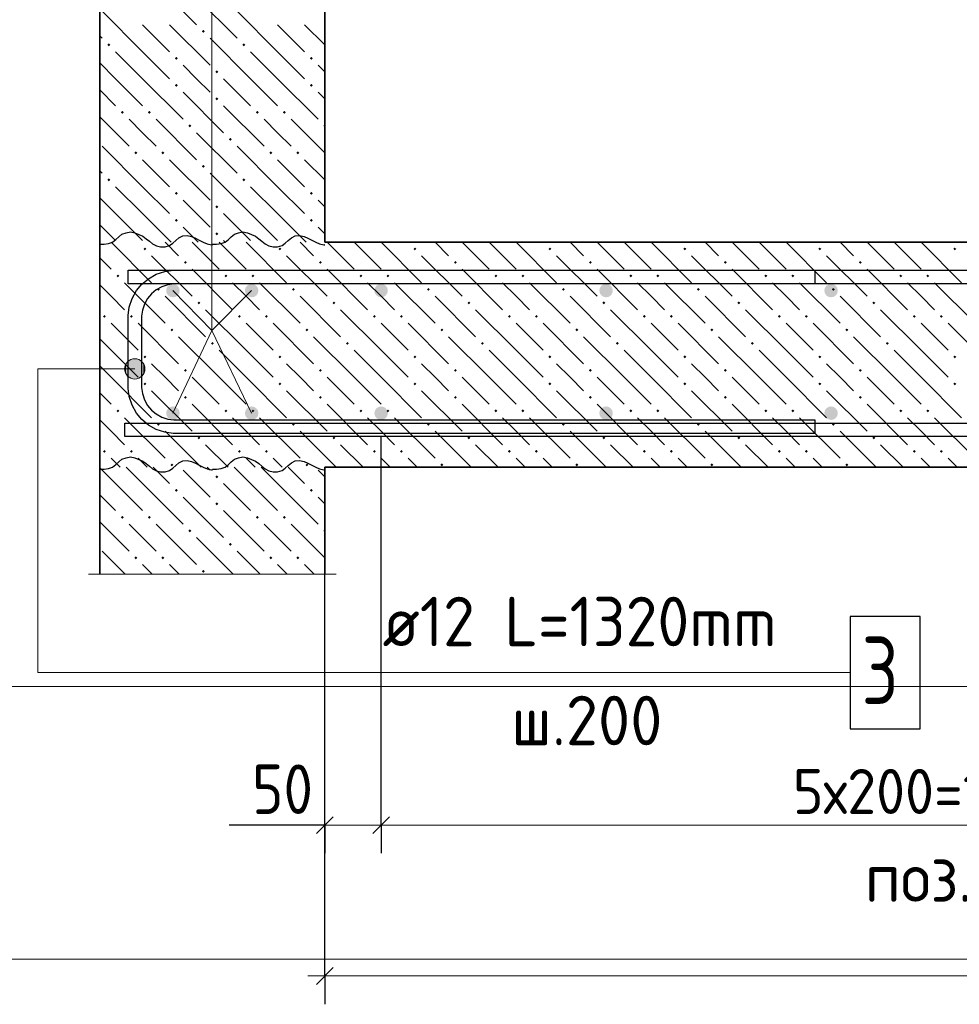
# Model space of a CAD drawing. Header units: millimetres. Extents: x 0 to 21000, y -5 to 14850.
# Tile 3 of 24: x 1932 to 4020, y 7050 to 9238. Entities that reach past the tile are written whole.
import ezdxf

# ---------------------------------------------------------------- set-up
doc = ezdxf.new("R2010")
doc.units = ezdxf.units.MM
for name, color, linetype, lineweight in [('Standard', 7, 'Continuous', 25), ('Армирование стержнями_ общее', 7, 'Continuous', 25), ('Обрамление П-обр. равн.', 7, 'Continuous', 25), ('Позиционная метка линия выноска', 7, 'Continuous', 13), ('Примечания', 7, 'Continuous', 13), ('Размерная линия_ общее', 7, 'Continuous', 13), ('Фоновоя арматура Х1', 7, 'Continuous', 25)]:
    doc.layers.add(name, color=color, linetype=linetype, lineweight=lineweight)
doc.layers.add('ЖБ Лестница', color=7, linetype='Continuous', lineweight=25, true_color=0xe0e0ff)
doc.layers.add('ЖБ Стена верхний уровень', color=7, linetype='Continuous', lineweight=25, true_color=0x006e00)
doc.layers.add('Размерная выноска', color=7, linetype='Continuous')
doc.styles.add('ISOCPEUR', font='txt')

msp = doc.modelspace()

# ---------------------------------------------------------------- hatches: boundary and pattern name
at = {"linetype": 'Continuous', "lineweight": 25, "transparency": 33554687}
for points in [[(2287.4, 8636), (2286.3, 8641.7), (2283.1, 8646.6), (2278.2, 8649.8), (2272.4, 8651), (2266.7, 8649.8), (2261.8, 8646.6), (2258.6, 8641.7), (2257.4, 8636), (2258.6, 8630.2), (2261.8, 8625.3), (2266.7, 8622.1), (2272.4, 8621), (2278.2, 8622.1), (2283.1, 8625.3), (2286.3, 8630.2)], [(2462.4, 8636), (2461.3, 8641.7), (2458, 8646.6), (2453.2, 8649.8), (2447.4, 8651), (2441.7, 8649.8), (2436.8, 8646.6), (2433.6, 8641.7), (2432.4, 8636), (2433.6, 8630.2), (2436.8, 8625.3), (2441.7, 8622.1), (2447.4, 8621), (2453.2, 8622.1), (2458, 8625.3), (2461.3, 8630.2)], [(2287.4, 8363.5), (2286.3, 8369.2), (2283.1, 8374.1), (2278.2, 8377.3), (2272.4, 8378.5), (2266.7, 8377.3), (2261.8, 8374.1), (2258.6, 8369.2), (2257.4, 8363.5), (2258.6, 8357.7), (2261.8, 8352.8), (2266.7, 8349.6), (2272.4, 8348.5), (2278.2, 8349.6), (2283.1, 8352.8), (2286.3, 8357.7)], [(2462.4, 8363.5), (2461.3, 8369.2), (2458, 8374.1), (2453.2, 8377.3), (2447.4, 8378.5), (2441.7, 8377.3), (2436.8, 8374.1), (2433.6, 8369.2), (2432.4, 8363.5), (2433.6, 8357.7), (2436.8, 8352.8), (2441.7, 8349.6), (2447.4, 8348.5), (2453.2, 8349.6), (2458, 8352.8), (2461.3, 8357.7)]]:
    msp.add_hatch(color=7, dxfattribs=at).paths.add_polyline_path(points)
at = {"layer": 'ЖБ Лестница', "linetype": 'Continuous', "lineweight": 18, "transparency": 33554687}
for points in [[(2206.9, 8728.5), (2210.1, 8731.7), (2213.4, 8728.5), (2210.1, 8725.2)], [(2506.9, 8728.5), (2510.1, 8731.7), (2513.4, 8728.5), (2510.1, 8725.2)], [(2806.9, 8728.5), (2810.1, 8731.7), (2813.4, 8728.5), (2810.1, 8725.2)], [(3106.9, 8728.5), (3110.1, 8731.7), (3113.4, 8728.5), (3110.1, 8725.2)], [(3406.9, 8728.5), (3410.1, 8731.7), (3413.4, 8728.5), (3410.1, 8725.2)], [(3706.9, 8728.5), (3710.1, 8731.7), (3713.4, 8728.5), (3710.1, 8725.2)], [(4006.9, 8728.5), (4010.1, 8731.7), (4013.4, 8728.5), (4010.1, 8725.2)], [(2296.9, 8698.5), (2300.1, 8701.7), (2303.4, 8698.5), (2300.1, 8695.2)], [(2596.9, 8698.5), (2600.1, 8701.7), (2603.4, 8698.5), (2600.1, 8695.2)], [(2896.9, 8698.5), (2900.1, 8701.7), (2903.4, 8698.5), (2900.1, 8695.2)], [(3196.9, 8698.5), (3200.1, 8701.7), (3203.4, 8698.5), (3200.1, 8695.2)], [(3496.9, 8698.5), (3500.1, 8701.7), (3503.4, 8698.5), (3500.1, 8695.2)], [(3796.9, 8698.5), (3800.1, 8701.7), (3803.4, 8698.5), (3800.1, 8695.2)], [(2146.9, 8668.5), (2150.1, 8671.7), (2153.4, 8668.5), (2150.1, 8665.2)], [(2386.9, 8668.5), (2390.1, 8671.7), (2393.4, 8668.5), (2390.1, 8665.2)], [(2446.9, 8668.5), (2450.1, 8671.7), (2453.4, 8668.5), (2450.1, 8665.2)], [(2686.9, 8668.5), (2690.1, 8671.7), (2693.4, 8668.5), (2690.1, 8665.2)], [(2746.9, 8668.5), (2750.1, 8671.7), (2753.4, 8668.5), (2750.1, 8665.2)], [(2986.9, 8668.5), (2990.1, 8671.7), (2993.4, 8668.5), (2990.1, 8665.2)], [(3046.9, 8668.5), (3050.1, 8671.7), (3053.4, 8668.5), (3050.1, 8665.2)], [(3286.9, 8668.5), (3290.1, 8671.7), (3293.4, 8668.5), (3290.1, 8665.2)], [(3346.9, 8668.5), (3350.1, 8671.7), (3353.4, 8668.5), (3350.1, 8665.2)], [(3586.9, 8668.5), (3590.1, 8671.7), (3593.4, 8668.5), (3590.1, 8665.2)], [(3646.9, 8668.5), (3650.1, 8671.7), (3653.4, 8668.5), (3650.1, 8665.2)], [(3886.9, 8668.5), (3890.1, 8671.7), (3893.4, 8668.5), (3890.1, 8665.2)], [(3946.9, 8668.5), (3950.1, 8671.7), (3953.4, 8668.5), (3950.1, 8665.2)], [(2236.9, 8638.5), (2240.1, 8641.7), (2243.4, 8638.5), (2240.1, 8635.2)], [(2536.9, 8638.5), (2540.1, 8641.7), (2543.4, 8638.5), (2540.1, 8635.2)], [(2836.9, 8638.5), (2840.1, 8641.7), (2843.4, 8638.5), (2840.1, 8635.2)], [(3136.9, 8638.5), (3140.1, 8641.7), (3143.4, 8638.5), (3140.1, 8635.2)], [(3436.9, 8638.5), (3440.1, 8641.7), (3443.4, 8638.5), (3440.1, 8635.2)], [(3736.9, 8638.5), (3740.1, 8641.7), (3743.4, 8638.5), (3740.1, 8635.2)], [(2326.9, 8608.5), (2330.1, 8611.7), (2333.4, 8608.5), (2330.1, 8605.2)], [(2626.9, 8608.5), (2630.1, 8611.7), (2633.4, 8608.5), (2630.1, 8605.2)], [(2926.9, 8608.5), (2930.1, 8611.7), (2933.4, 8608.5), (2930.1, 8605.2)], [(3226.9, 8608.5), (3230.1, 8611.7), (3233.4, 8608.5), (3230.1, 8605.2)], [(3526.9, 8608.5), (3530.1, 8611.7), (3533.4, 8608.5), (3530.1, 8605.2)], [(3826.9, 8608.5), (3830.1, 8611.7), (3833.4, 8608.5), (3830.1, 8605.2)], [(2116.9, 8578.5), (2120.1, 8581.7), (2123.4, 8578.5), (2120.1, 8575.2)], [(2176.9, 8578.5), (2180.1, 8581.7), (2183.4, 8578.5), (2180.1, 8575.2)], [(2416.9, 8578.5), (2420.1, 8581.7), (2423.4, 8578.5), (2420.1, 8575.2)], [(2476.9, 8578.5), (2480.1, 8581.7), (2483.4, 8578.5), (2480.1, 8575.2)], [(2716.9, 8578.5), (2720.1, 8581.7), (2723.4, 8578.5), (2720.1, 8575.2)], [(2776.9, 8578.5), (2780.1, 8581.7), (2783.4, 8578.5), (2780.1, 8575.2)], [(3016.9, 8578.5), (3020.1, 8581.7), (3023.4, 8578.5), (3020.1, 8575.2)], [(3076.9, 8578.5), (3080.1, 8581.7), (3083.4, 8578.5), (3080.1, 8575.2)], [(3316.9, 8578.5), (3320.1, 8581.7), (3323.4, 8578.5), (3320.1, 8575.2)], [(3376.9, 8578.5), (3380.1, 8581.7), (3383.4, 8578.5), (3380.1, 8575.2)], [(3616.9, 8578.5), (3620.1, 8581.7), (3623.4, 8578.5), (3620.1, 8575.2)], [(3676.9, 8578.5), (3680.1, 8581.7), (3683.4, 8578.5), (3680.1, 8575.2)], [(3916.9, 8578.5), (3920.1, 8581.7), (3923.4, 8578.5), (3920.1, 8575.2)], [(3976.9, 8578.5), (3980.1, 8581.7), (3983.4, 8578.5), (3980.1, 8575.2)], [(2266.9, 8548.5), (2270.1, 8551.7), (2273.4, 8548.5), (2270.1, 8545.2)], [(2566.9, 8548.5), (2570.1, 8551.7), (2573.4, 8548.5), (2570.1, 8545.2)], [(2866.9, 8548.5), (2870.1, 8551.7), (2873.4, 8548.5), (2870.1, 8545.2)], [(3166.9, 8548.5), (3170.1, 8551.7), (3173.4, 8548.5), (3170.1, 8545.2)], [(3466.9, 8548.5), (3470.1, 8551.7), (3473.4, 8548.5), (3470.1, 8545.2)], [(3766.9, 8548.5), (3770.1, 8551.7), (3773.4, 8548.5), (3770.1, 8545.2)], [(2356.9, 8518.5), (2360.1, 8521.7), (2363.4, 8518.5), (2360.1, 8515.2)], [(2656.9, 8518.5), (2660.1, 8521.7), (2663.4, 8518.5), (2660.1, 8515.2)], [(2956.9, 8518.5), (2960.1, 8521.7), (2963.4, 8518.5), (2960.1, 8515.2)], [(3256.9, 8518.5), (3260.1, 8521.7), (3263.4, 8518.5), (3260.1, 8515.2)], [(3556.9, 8518.5), (3560.1, 8521.7), (3563.4, 8518.5), (3560.1, 8515.2)], [(3856.9, 8518.5), (3860.1, 8521.7), (3863.4, 8518.5), (3860.1, 8515.2)], [(2206.9, 8488.5), (2210.1, 8491.7), (2213.4, 8488.5), (2210.1, 8485.2)], [(2506.9, 8488.5), (2510.1, 8491.7), (2513.4, 8488.5), (2510.1, 8485.2)], [(2806.9, 8488.5), (2810.1, 8491.7), (2813.4, 8488.5), (2810.1, 8485.2)], [(3106.9, 8488.5), (3110.1, 8491.7), (3113.4, 8488.5), (3110.1, 8485.2)], [(3406.9, 8488.5), (3410.1, 8491.7), (3413.4, 8488.5), (3410.1, 8485.2)], [(3706.9, 8488.5), (3710.1, 8491.7), (3713.4, 8488.5), (3710.1, 8485.2)], [(4006.9, 8488.5), (4010.1, 8491.7), (4013.4, 8488.5), (4010.1, 8485.2)], [(2296.9, 8458.5), (2300.1, 8461.7), (2303.4, 8458.5), (2300.1, 8455.2)], [(2596.9, 8458.5), (2600.1, 8461.7), (2603.4, 8458.5), (2600.1, 8455.2)], [(2896.9, 8458.5), (2900.1, 8461.7), (2903.4, 8458.5), (2900.1, 8455.2)], [(3196.9, 8458.5), (3200.1, 8461.7), (3203.4, 8458.5), (3200.1, 8455.2)], [(3496.9, 8458.5), (3500.1, 8461.7), (3503.4, 8458.5), (3500.1, 8455.2)], [(3796.9, 8458.5), (3800.1, 8461.7), (3803.4, 8458.5), (3800.1, 8455.2)], [(2206.9, 8428.5), (2210.1, 8431.7), (2213.4, 8428.5), (2210.1, 8425.2)], [(2506.9, 8428.5), (2510.1, 8431.7), (2513.4, 8428.5), (2510.1, 8425.2)], [(2806.9, 8428.5), (2810.1, 8431.7), (2813.4, 8428.5), (2810.1, 8425.2)], [(3106.9, 8428.5), (3110.1, 8431.7), (3113.4, 8428.5), (3110.1, 8425.2)], [(3406.9, 8428.5), (3410.1, 8431.7), (3413.4, 8428.5), (3410.1, 8425.2)], [(3706.9, 8428.5), (3710.1, 8431.7), (3713.4, 8428.5), (3710.1, 8425.2)], [(4006.9, 8428.5), (4010.1, 8431.7), (4013.4, 8428.5), (4010.1, 8425.2)], [(2296.9, 8398.5), (2300.1, 8401.7), (2303.4, 8398.5), (2300.1, 8395.2)], [(2596.9, 8398.5), (2600.1, 8401.7), (2603.4, 8398.5), (2600.1, 8395.2)], [(2896.9, 8398.5), (2900.1, 8401.7), (2903.4, 8398.5), (2900.1, 8395.2)], [(3196.9, 8398.5), (3200.1, 8401.7), (3203.4, 8398.5), (3200.1, 8395.2)], [(3496.9, 8398.5), (3500.1, 8401.7), (3503.4, 8398.5), (3500.1, 8395.2)], [(3796.9, 8398.5), (3800.1, 8401.7), (3803.4, 8398.5), (3800.1, 8395.2)], [(2146.9, 8368.5), (2150.1, 8371.7), (2153.4, 8368.5), (2150.1, 8365.2)], [(2386.9, 8368.5), (2390.1, 8371.7), (2393.4, 8368.5), (2390.1, 8365.2)], [(2446.9, 8368.5), (2450.1, 8371.7), (2453.4, 8368.5), (2450.1, 8365.2)], [(2686.9, 8368.5), (2690.1, 8371.7), (2693.4, 8368.5), (2690.1, 8365.2)], [(2746.9, 8368.5), (2750.1, 8371.7), (2753.4, 8368.5), (2750.1, 8365.2)], [(2986.9, 8368.5), (2990.1, 8371.7), (2993.4, 8368.5), (2990.1, 8365.2)], [(3046.9, 8368.5), (3050.1, 8371.7), (3053.4, 8368.5), (3050.1, 8365.2)], [(3286.9, 8368.5), (3290.1, 8371.7), (3293.4, 8368.5), (3290.1, 8365.2)], [(3346.9, 8368.5), (3350.1, 8371.7), (3353.4, 8368.5), (3350.1, 8365.2)], [(3586.9, 8368.5), (3590.1, 8371.7), (3593.4, 8368.5), (3590.1, 8365.2)], [(3646.9, 8368.5), (3650.1, 8371.7), (3653.4, 8368.5), (3650.1, 8365.2)], [(3886.9, 8368.5), (3890.1, 8371.7), (3893.4, 8368.5), (3890.1, 8365.2)], [(3946.9, 8368.5), (3950.1, 8371.7), (3953.4, 8368.5), (3950.1, 8365.2)], [(2236.9, 8338.5), (2240.1, 8341.7), (2243.4, 8338.5), (2240.1, 8335.2)], [(2536.9, 8338.5), (2540.1, 8341.7), (2543.4, 8338.5), (2540.1, 8335.2)], [(2836.9, 8338.5), (2840.1, 8341.7), (2843.4, 8338.5), (2840.1, 8335.2)], [(3136.9, 8338.5), (3140.1, 8341.7), (3143.4, 8338.5), (3140.1, 8335.2)], [(3436.9, 8338.5), (3440.1, 8341.7), (3443.4, 8338.5), (3440.1, 8335.2)], [(3736.9, 8338.5), (3740.1, 8341.7), (3743.4, 8338.5), (3740.1, 8335.2)], [(2326.9, 8308.5), (2330.1, 8311.7), (2333.4, 8308.5), (2330.1, 8305.2)], [(2626.9, 8308.5), (2630.1, 8311.7), (2633.4, 8308.5), (2630.1, 8305.2)], [(2926.9, 8308.5), (2930.1, 8311.7), (2933.4, 8308.5), (2930.1, 8305.2)], [(3226.9, 8308.5), (3230.1, 8311.7), (3233.4, 8308.5), (3230.1, 8305.2)], [(3526.9, 8308.5), (3530.1, 8311.7), (3533.4, 8308.5), (3530.1, 8305.2)], [(3826.9, 8308.5), (3830.1, 8311.7), (3833.4, 8308.5), (3830.1, 8305.2)], [(2116.9, 8278.5), (2120.1, 8281.7), (2123.4, 8278.5), (2120.1, 8275.2)], [(2176.9, 8278.5), (2180.1, 8281.7), (2183.4, 8278.5), (2180.1, 8275.2)], [(2416.9, 8278.5), (2420.1, 8281.7), (2423.4, 8278.5), (2420.1, 8275.2)], [(2476.9, 8278.5), (2480.1, 8281.7), (2483.4, 8278.5), (2480.1, 8275.2)], [(2716.9, 8278.5), (2720.1, 8281.7), (2723.4, 8278.5), (2720.1, 8275.2)], [(2776.9, 8278.5), (2780.1, 8281.7), (2783.4, 8278.5), (2780.1, 8275.2)], [(3016.9, 8278.5), (3020.1, 8281.7), (3023.4, 8278.5), (3020.1, 8275.2)], [(3076.9, 8278.5), (3080.1, 8281.7), (3083.4, 8278.5), (3080.1, 8275.2)], [(3316.9, 8278.5), (3320.1, 8281.7), (3323.4, 8278.5), (3320.1, 8275.2)], [(3376.9, 8278.5), (3380.1, 8281.7), (3383.4, 8278.5), (3380.1, 8275.2)], [(3616.9, 8278.5), (3620.1, 8281.7), (3623.4, 8278.5), (3620.1, 8275.2)], [(3676.9, 8278.5), (3680.1, 8281.7), (3683.4, 8278.5), (3680.1, 8275.2)], [(3916.9, 8278.5), (3920.1, 8281.7), (3923.4, 8278.5), (3920.1, 8275.2)], [(3976.9, 8278.5), (3980.1, 8281.7), (3983.4, 8278.5), (3980.1, 8275.2)], [(2266.9, 8248.5), (2270.1, 8251.7), (2273.4, 8248.5), (2270.1, 8245.2)], [(2566.9, 8248.5), (2570.1, 8251.7), (2573.4, 8248.5), (2570.1, 8245.2)], [(2866.9, 8248.5), (2870.1, 8251.7), (2873.4, 8248.5), (2870.1, 8245.2)], [(3166.9, 8248.5), (3170.1, 8251.7), (3173.4, 8248.5), (3170.1, 8245.2)], [(3466.9, 8248.5), (3470.1, 8251.7), (3473.4, 8248.5), (3470.1, 8245.2)], [(3766.9, 8248.5), (3770.1, 8251.7), (3773.4, 8248.5), (3770.1, 8245.2)]]:
    msp.add_hatch(color=7, dxfattribs=at).paths.add_polyline_path(points, flags=16)
at = {"layer": 'ЖБ Стена верхний уровень', "linetype": 'Continuous', "lineweight": 18, "transparency": 33554687}
for points in [[(2336.8, 9211.9), (2340, 9215.2), (2343.3, 9211.9), (2340, 9208.7)], [(2126.8, 9181.9), (2130, 9185.2), (2133.3, 9181.9), (2130, 9178.7)], [(2426.8, 9181.9), (2430, 9185.2), (2433.3, 9181.9), (2430, 9178.7)], [(2276.8, 9151.9), (2280, 9155.2), (2283.3, 9151.9), (2280, 9148.7)], [(2576.8, 9151.9), (2580, 9155.2), (2583.3, 9151.9), (2580, 9148.7)], [(2366.8, 9121.9), (2370, 9125.2), (2373.3, 9121.9), (2370, 9118.7)], [(2276.8, 9091.9), (2280, 9095.2), (2283.3, 9091.9), (2280, 9088.7)], [(2576.8, 9091.9), (2580, 9095.2), (2583.3, 9091.9), (2580, 9088.7)], [(2366.8, 9061.9), (2370, 9065.2), (2373.3, 9061.9), (2370, 9058.7)], [(2156.8, 9031.9), (2160, 9035.2), (2163.3, 9031.9), (2160, 9028.7)], [(2216.8, 9031.9), (2220, 9035.2), (2223.3, 9031.9), (2220, 9028.7)], [(2456.8, 9031.9), (2460, 9035.2), (2463.3, 9031.9), (2460, 9028.7)], [(2516.8, 9031.9), (2520, 9035.2), (2523.3, 9031.9), (2520, 9028.7)], [(2306.8, 9001.9), (2310, 9005.2), (2313.3, 9001.9), (2310, 8998.7)], [(2606.8, 9001.9), (2610, 9005.2), (2610.1, 9005.1), (2610.1, 8998.8), (2610, 8998.7)], [(2396.8, 8971.9), (2400, 8975.2), (2403.3, 8971.9), (2400, 8968.7)], [(2186.8, 8941.9), (2190, 8945.2), (2193.3, 8941.9), (2190, 8938.7)], [(2246.8, 8941.9), (2250, 8945.2), (2253.3, 8941.9), (2250, 8938.7)], [(2486.8, 8941.9), (2490, 8945.2), (2493.3, 8941.9), (2490, 8938.7)], [(2546.8, 8941.9), (2550, 8945.2), (2553.3, 8941.9), (2550, 8938.7)], [(2336.8, 8911.9), (2340, 8915.2), (2343.3, 8911.9), (2340, 8908.7)], [(2126.8, 8881.9), (2130, 8885.2), (2133.3, 8881.9), (2130, 8878.7)], [(2426.8, 8881.9), (2430, 8885.2), (2433.3, 8881.9), (2430, 8878.7)], [(2276.8, 8851.9), (2280, 8855.2), (2283.3, 8851.9), (2280, 8848.7)], [(2576.8, 8851.9), (2580, 8855.2), (2583.3, 8851.9), (2580, 8848.7)], [(2366.8, 8821.9), (2370, 8825.2), (2373.3, 8821.9), (2370, 8818.7)], [(2276.8, 8791.9), (2280, 8795.2), (2283.3, 8791.9), (2280, 8788.7)], [(2576.8, 8791.9), (2580, 8795.2), (2583.3, 8791.9), (2580, 8788.7)], [(2366.8, 8761.9), (2370, 8765.2), (2373.3, 8761.9), (2370, 8758.7)], [(2366.8, 8221.9), (2370, 8225.2), (2373.3, 8221.9), (2370, 8218.7)], [(2276.8, 8191.9), (2280, 8195.2), (2283.3, 8191.9), (2280, 8188.7)], [(2576.8, 8191.9), (2580, 8195.2), (2583.3, 8191.9), (2580, 8188.7)], [(2366.8, 8161.9), (2370, 8165.2), (2373.3, 8161.9), (2370, 8158.7)], [(2156.8, 8131.9), (2160, 8135.2), (2163.3, 8131.9), (2160, 8128.7)], [(2216.8, 8131.9), (2220, 8135.2), (2223.3, 8131.9), (2220, 8128.7)], [(2456.8, 8131.9), (2460, 8135.2), (2463.3, 8131.9), (2460, 8128.7)], [(2516.8, 8131.9), (2520, 8135.2), (2523.3, 8131.9), (2520, 8128.7)], [(2306.8, 8101.9), (2310, 8105.2), (2313.3, 8101.9), (2310, 8098.7)], [(2606.8, 8101.9), (2610, 8105.2), (2610.1, 8105.1), (2610.1, 8098.8), (2610, 8098.7)], [(2396.8, 8071.9), (2400, 8075.2), (2403.3, 8071.9), (2400, 8068.7)], [(2186.8, 8041.9), (2190, 8045.2), (2193.3, 8041.9), (2190, 8038.7)], [(2246.8, 8041.9), (2250, 8045.2), (2253.3, 8041.9), (2250, 8038.7)], [(2486.8, 8041.9), (2490, 8045.2), (2493.3, 8041.9), (2490, 8038.7)], [(2546.8, 8041.9), (2550, 8045.2), (2553.3, 8041.9), (2550, 8038.7)], [(2336.8, 8011.9), (2340, 8015.2), (2343.3, 8011.9), (2340, 8008.7)]]:
    msp.add_hatch(color=7, dxfattribs=at).paths.add_polyline_path(points, flags=16)
at = {"layer": 'Позиционная метка линия выноска', "linetype": 'Continuous', "lineweight": 13, "transparency": 33554687}
for points in [[(2168.3, 8450.6), (2168.3, 8473.1), (2165.1, 8461.9)], [(2168.3, 8473.1), (2176.4, 8442.5), (2176.4, 8481.2)], [(2168.3, 8473.1), (2168.3, 8450.6), (2176.4, 8442.5)], [(2176.4, 8481.2), (2187.6, 8439.4), (2187.6, 8484.4)], [(2176.4, 8481.2), (2176.4, 8442.5), (2187.6, 8439.4)], [(2187.6, 8484.4), (2187.6, 8439.4), (2198.9, 8442.5)], [(2187.6, 8484.4), (2198.9, 8442.5), (2198.9, 8481.2)], [(2198.9, 8481.2), (2198.9, 8442.5), (2207, 8450.6)], [(2198.9, 8481.2), (2207, 8450.6), (2207, 8473.1)], [(2207, 8473.1), (2207, 8450.6), (2210.1, 8461.9)]]:
    msp.add_hatch(color=7, dxfattribs=at).paths.add_polyline_path(points)
at = {"layer": 'Фоновоя арматура Х1', "linetype": 'Continuous', "lineweight": 35, "transparency": 33554687}
for points in [[(2750.1, 8636), (2749, 8641.7), (2745.7, 8646.6), (2740.9, 8649.8), (2735.1, 8651), (2729.4, 8649.8), (2724.5, 8646.6), (2721.3, 8641.7), (2720.1, 8636), (2721.3, 8630.2), (2724.5, 8625.3), (2729.4, 8622.1), (2735.1, 8621), (2740.9, 8622.1), (2745.7, 8625.3), (2749, 8630.2)], [(3250.1, 8636), (3249, 8641.7), (3245.7, 8646.6), (3240.9, 8649.8), (3235.1, 8651), (3229.4, 8649.8), (3224.5, 8646.6), (3221.3, 8641.7), (3220.1, 8636), (3221.3, 8630.2), (3224.5, 8625.3), (3229.4, 8622.1), (3235.1, 8621), (3240.9, 8622.1), (3245.7, 8625.3), (3249, 8630.2)], [(3750.1, 8636), (3749, 8641.7), (3745.7, 8646.6), (3740.9, 8649.8), (3735.1, 8651), (3729.4, 8649.8), (3724.5, 8646.6), (3721.3, 8641.7), (3720.1, 8636), (3721.3, 8630.2), (3724.5, 8625.3), (3729.4, 8622.1), (3735.1, 8621), (3740.9, 8622.1), (3745.7, 8625.3), (3749, 8630.2)], [(2750.1, 8363.5), (2749, 8369.2), (2745.7, 8374.1), (2740.9, 8377.3), (2735.1, 8378.5), (2729.4, 8377.3), (2724.5, 8374.1), (2721.3, 8369.2), (2720.1, 8363.5), (2721.3, 8357.7), (2724.5, 8352.8), (2729.4, 8349.6), (2735.1, 8348.5), (2740.9, 8349.6), (2745.7, 8352.8), (2749, 8357.7)], [(3250.1, 8363.5), (3249, 8369.2), (3245.7, 8374.1), (3240.9, 8377.3), (3235.1, 8378.5), (3229.4, 8377.3), (3224.5, 8374.1), (3221.3, 8369.2), (3220.1, 8363.5), (3221.3, 8357.7), (3224.5, 8352.8), (3229.4, 8349.6), (3235.1, 8348.5), (3240.9, 8349.6), (3245.7, 8352.8), (3249, 8357.7)], [(3750.1, 8363.5), (3749, 8369.2), (3745.7, 8374.1), (3740.9, 8377.3), (3735.1, 8378.5), (3729.4, 8377.3), (3724.5, 8374.1), (3721.3, 8369.2), (3720.1, 8363.5), (3721.3, 8357.7), (3724.5, 8352.8), (3729.4, 8349.6), (3735.1, 8348.5), (3740.9, 8349.6), (3745.7, 8352.8), (3749, 8357.7)]]:
    msp.add_hatch(color=7, dxfattribs=at).paths.add_polyline_path(points)

# ---------------------------------------------------------------- linework, layer by layer
at = {"layer": 'Standard', "color": 254, "linetype": 'Continuous', "lineweight": 13, "true_color": 0xc4c4ff, "transparency": 33554687}
msp.add_lwpolyline([(1634.2, 7756), (19583.4, 7756), (19583.4, 13847.8), (1634.2, 13847.8), (1634.2, 7756)], dxfattribs=at)
at = {"layer": 'Standard', "color": 7, "linetype": 'Continuous', "lineweight": 13, "transparency": 33554687}
msp.add_lwpolyline([(11500, 7150), (1820.4, 7150), (1820.4, -5)], dxfattribs=at)
at = {"layer": 'Армирование стержнями_ общее', "color": 7, "linetype": 'Continuous', "lineweight": 25, "transparency": 33554687}
for points in [[(2165.8, 8341.6), (6442.8, 8341.6), (6447, 8341.8), (6451.2, 8342.1), (6455.2, 8342.8), (6459.2, 8343.6), (6463.2, 8344.6), (6467.1, 8345.9), (6470.9, 8347.4), (6474.8, 8349.1), (16103.8, 13163.7)], [(16116.7, 13136.5), (6487.6, 8322), (6482.5, 8319.7), (6477.1, 8317.6), (6471.7, 8315.9), (6466.1, 8314.4), (6460.5, 8313.2), (6454.8, 8312.4), (6449.1, 8311.8), (6443.5, 8311.6), (2165.8, 8311.6), (2165.8, 8341.6)]]:
    msp.add_lwpolyline(points, dxfattribs=at)
at = {"layer": 'ЖБ Лестница', "color": 7, "linetype": 'Continuous', "lineweight": 35, "transparency": 33554687}
for p, q in [((2110.1, 8743.5), (2110.1, 8243.5)), ((6485.1, 8743.5), (2610.1, 8743.5)), ((2610.1, 8243.5), (6485.1, 8243.5))]:
    msp.add_line(p, q, dxfattribs=at)
at = {"layer": 'ЖБ Лестница', "color": 9, "linetype": 'Continuous', "lineweight": 18, "true_color": 0xc7c7c7, "transparency": 33554687}
for p, q in [((2135.1, 8743.5), (2225.1, 8653.5)), ((2285.1, 8713.5), (2255.1, 8743.5)), ((2315.1, 8743.5), (2375.1, 8683.5)), ((2375.1, 8743.5), (2435.1, 8683.5)), ((2435.1, 8743.5), (2525.1, 8653.5)), ((2585.1, 8713.5), (2555.1, 8743.5)), ((2615.1, 8743.5), (2675.1, 8683.5)), ((2675.1, 8743.5), (2735.1, 8683.5)), ((2735.1, 8743.5), (2825.1, 8653.5)), ((2885.1, 8713.5), (2855.1, 8743.5)), ((2915.1, 8743.5), (2975.1, 8683.5)), ((2975.1, 8743.5), (3035.1, 8683.5)), ((3035.1, 8743.5), (3125.1, 8653.5)), ((3185.1, 8713.5), (3155.1, 8743.5)), ((3215.1, 8743.5), (3275.1, 8683.5)), ((3275.1, 8743.5), (3335.1, 8683.5)), ((3335.1, 8743.5), (3425.1, 8653.5)), ((3485.1, 8713.5), (3455.1, 8743.5)), ((3515.1, 8743.5), (3575.1, 8683.5)), ((3575.1, 8743.5), (3635.1, 8683.5)), ((3635.1, 8743.5), (3725.1, 8653.5)), ((3785.1, 8713.5), (3755.1, 8743.5)), ((3815.1, 8743.5), (3875.1, 8683.5)), ((3875.1, 8743.5), (3935.1, 8683.5)), ((3935.1, 8743.5), (4025.1, 8653.5)), ((2225.1, 8713.5), (2315.1, 8623.5)), ((2525.1, 8713.5), (2615.1, 8623.5)), ((2825.1, 8713.5), (2915.1, 8623.5)), ((3125.1, 8713.5), (3215.1, 8623.5)), ((3425.1, 8713.5), (3515.1, 8623.5)), ((3725.1, 8713.5), (3815.1, 8623.5)), ((2110.1, 8708.5), (2135.1, 8683.5)), ((2315.1, 8683.5), (2405.1, 8593.5)), ((2615.1, 8683.5), (2705.1, 8593.5)), ((2915.1, 8683.5), (3005.1, 8593.5)), ((3215.1, 8683.5), (3305.1, 8593.5)), ((3515.1, 8683.5), (3605.1, 8593.5)), ((3815.1, 8683.5), (3905.1, 8593.5)), ((2135.1, 8623.5), (2110.1, 8648.5)), ((2165.1, 8653.5), (2255.1, 8563.5)), ((2435.1, 8623.5), (2405.1, 8653.5)), ((2465.1, 8653.5), (2555.1, 8563.5)), ((2735.1, 8623.5), (2705.1, 8653.5)), ((2765.1, 8653.5), (2855.1, 8563.5)), ((3035.1, 8623.5), (3005.1, 8653.5)), ((3065.1, 8653.5), (3155.1, 8563.5)), ((3335.1, 8623.5), (3305.1, 8653.5)), ((3365.1, 8653.5), (3455.1, 8563.5)), ((3635.1, 8623.5), (3605.1, 8653.5)), ((3665.1, 8653.5), (3755.1, 8563.5)), ((3935.1, 8623.5), (3905.1, 8653.5)), ((3965.1, 8653.5), (4055.1, 8563.5)), ((2165.1, 8593.5), (2135.1, 8623.5)), ((2255.1, 8623.5), (2345.1, 8533.5)), ((2465.1, 8593.5), (2435.1, 8623.5)), ((2555.1, 8623.5), (2645.1, 8533.5)), ((2765.1, 8593.5), (2735.1, 8623.5)), ((2855.1, 8623.5), (2945.1, 8533.5)), ((3065.1, 8593.5), (3035.1, 8623.5)), ((3155.1, 8623.5), (3245.1, 8533.5)), ((3365.1, 8593.5), (3335.1, 8623.5)), ((3455.1, 8623.5), (3545.1, 8533.5)), ((3665.1, 8593.5), (3635.1, 8623.5)), ((3755.1, 8623.5), (3845.1, 8533.5)), ((3965.1, 8593.5), (3935.1, 8623.5)), ((2435.1, 8503.5), (2345.1, 8593.5)), ((2735.1, 8503.5), (2645.1, 8593.5)), ((3035.1, 8503.5), (2945.1, 8593.5)), ((3335.1, 8503.5), (3245.1, 8593.5)), ((3635.1, 8503.5), (3545.1, 8593.5)), ((3935.1, 8503.5), (3845.1, 8593.5)), ((2135.1, 8563.5), (2195.1, 8503.5)), ((2195.1, 8563.5), (2285.1, 8473.5)), ((2435.1, 8563.5), (2495.1, 8503.5)), ((2495.1, 8563.5), (2585.1, 8473.5)), ((2735.1, 8563.5), (2795.1, 8503.5)), ((2795.1, 8563.5), (2885.1, 8473.5)), ((3035.1, 8563.5), (3095.1, 8503.5)), ((3095.1, 8563.5), (3185.1, 8473.5)), ((3335.1, 8563.5), (3395.1, 8503.5)), ((3395.1, 8563.5), (3485.1, 8473.5)), ((3635.1, 8563.5), (3695.1, 8503.5)), ((3695.1, 8563.5), (3785.1, 8473.5)), ((3935.1, 8563.5), (3995.1, 8503.5)), ((3995.1, 8563.5), (4085.1, 8473.5)), ((2135.1, 8503.5), (2110.1, 8528.5)), ((2375.1, 8443.5), (2285.1, 8533.5)), ((2675.1, 8443.5), (2585.1, 8533.5)), ((2975.1, 8443.5), (2885.1, 8533.5)), ((3275.1, 8443.5), (3185.1, 8533.5)), ((3575.1, 8443.5), (3485.1, 8533.5)), ((3875.1, 8443.5), (3785.1, 8533.5)), ((2135.1, 8503.5), (2195.1, 8443.5)), ((2375.1, 8503.5), (2435.1, 8443.5)), ((2435.1, 8503.5), (2495.1, 8443.5)), ((2675.1, 8503.5), (2735.1, 8443.5)), ((2735.1, 8503.5), (2795.1, 8443.5)), ((2975.1, 8503.5), (3035.1, 8443.5)), ((3035.1, 8503.5), (3095.1, 8443.5)), ((3275.1, 8503.5), (3335.1, 8443.5)), ((3335.1, 8503.5), (3395.1, 8443.5)), ((3575.1, 8503.5), (3635.1, 8443.5)), ((3635.1, 8503.5), (3695.1, 8443.5)), ((3875.1, 8503.5), (3935.1, 8443.5)), ((3935.1, 8503.5), (3995.1, 8443.5)), ((2255.1, 8443.5), (2225.1, 8473.5)), ((2555.1, 8443.5), (2525.1, 8473.5)), ((2855.1, 8443.5), (2825.1, 8473.5)), ((3155.1, 8443.5), (3125.1, 8473.5)), ((3455.1, 8443.5), (3425.1, 8473.5)), ((3755.1, 8443.5), (3725.1, 8473.5)), ((2110.1, 8468.5), (2135.1, 8443.5)), ((2135.1, 8443.5), (2225.1, 8353.5)), ((2285.1, 8413.5), (2255.1, 8443.5)), ((2315.1, 8443.5), (2375.1, 8383.5)), ((2375.1, 8443.5), (2435.1, 8383.5)), ((2435.1, 8443.5), (2525.1, 8353.5)), ((2585.1, 8413.5), (2555.1, 8443.5)), ((2615.1, 8443.5), (2675.1, 8383.5)), ((2675.1, 8443.5), (2735.1, 8383.5)), ((2735.1, 8443.5), (2825.1, 8353.5)), ((2885.1, 8413.5), (2855.1, 8443.5)), ((2915.1, 8443.5), (2975.1, 8383.5)), ((2975.1, 8443.5), (3035.1, 8383.5)), ((3035.1, 8443.5), (3125.1, 8353.5)), ((3185.1, 8413.5), (3155.1, 8443.5)), ((3215.1, 8443.5), (3275.1, 8383.5)), ((3275.1, 8443.5), (3335.1, 8383.5)), ((3335.1, 8443.5), (3425.1, 8353.5)), ((3485.1, 8413.5), (3455.1, 8443.5)), ((3515.1, 8443.5), (3575.1, 8383.5)), ((3575.1, 8443.5), (3635.1, 8383.5)), ((3635.1, 8443.5), (3725.1, 8353.5)), ((3785.1, 8413.5), (3755.1, 8443.5)), ((3815.1, 8443.5), (3875.1, 8383.5)), ((3875.1, 8443.5), (3935.1, 8383.5)), ((3935.1, 8443.5), (4025.1, 8353.5)), ((2110.1, 8408.5), (2135.1, 8383.5)), ((2225.1, 8413.5), (2315.1, 8323.5)), ((2525.1, 8413.5), (2615.1, 8323.5)), ((2825.1, 8413.5), (2915.1, 8323.5)), ((3125.1, 8413.5), (3215.1, 8323.5)), ((3425.1, 8413.5), (3515.1, 8323.5)), ((3725.1, 8413.5), (3815.1, 8323.5)), ((2315.1, 8383.5), (2405.1, 8293.5)), ((2615.1, 8383.5), (2705.1, 8293.5)), ((2915.1, 8383.5), (3005.1, 8293.5)), ((3215.1, 8383.5), (3305.1, 8293.5)), ((3515.1, 8383.5), (3605.1, 8293.5)), ((3815.1, 8383.5), (3905.1, 8293.5)), ((2135.1, 8323.5), (2110.1, 8348.5)), ((2165.1, 8353.5), (2255.1, 8263.5)), ((2435.1, 8323.5), (2405.1, 8353.5)), ((2465.1, 8353.5), (2555.1, 8263.5)), ((2735.1, 8323.5), (2705.1, 8353.5)), ((2765.1, 8353.5), (2855.1, 8263.5)), ((3035.1, 8323.5), (3005.1, 8353.5)), ((3065.1, 8353.5), (3155.1, 8263.5)), ((3335.1, 8323.5), (3305.1, 8353.5)), ((3365.1, 8353.5), (3455.1, 8263.5)), ((3635.1, 8323.5), (3605.1, 8353.5)), ((3665.1, 8353.5), (3755.1, 8263.5)), ((3935.1, 8323.5), (3905.1, 8353.5)), ((3965.1, 8353.5), (4055.1, 8263.5)), ((2165.1, 8293.5), (2135.1, 8323.5)), ((2255.1, 8323.5), (2335.1, 8243.5)), ((2465.1, 8293.5), (2435.1, 8323.5)), ((2555.1, 8323.5), (2635.1, 8243.5)), ((2765.1, 8293.5), (2735.1, 8323.5)), ((2855.1, 8323.5), (2935.1, 8243.5)), ((3065.1, 8293.5), (3035.1, 8323.5)), ((3155.1, 8323.5), (3235.1, 8243.5)), ((3365.1, 8293.5), (3335.1, 8323.5)), ((3455.1, 8323.5), (3535.1, 8243.5)), ((3665.1, 8293.5), (3635.1, 8323.5)), ((3755.1, 8323.5), (3835.1, 8243.5)), ((3965.1, 8293.5), (3935.1, 8323.5)), ((2395.1, 8243.5), (2345.1, 8293.5)), ((2695.1, 8243.5), (2645.1, 8293.5)), ((2995.1, 8243.5), (2945.1, 8293.5)), ((3295.1, 8243.5), (3245.1, 8293.5)), ((3595.1, 8243.5), (3545.1, 8293.5)), ((3895.1, 8243.5), (3845.1, 8293.5)), ((2135.1, 8263.5), (2155.1, 8243.5)), ((2195.1, 8263.5), (2215.1, 8243.5)), ((2435.1, 8263.5), (2455.1, 8243.5)), ((2495.1, 8263.5), (2515.1, 8243.5)), ((2735.1, 8263.5), (2755.1, 8243.5)), ((2795.1, 8263.5), (2815.1, 8243.5)), ((3035.1, 8263.5), (3055.1, 8243.5)), ((3095.1, 8263.5), (3115.1, 8243.5)), ((3335.1, 8263.5), (3355.1, 8243.5)), ((3395.1, 8263.5), (3415.1, 8243.5)), ((3635.1, 8263.5), (3655.1, 8243.5)), ((3695.1, 8263.5), (3715.1, 8243.5)), ((3935.1, 8263.5), (3955.1, 8243.5)), ((3995.1, 8263.5), (4015.1, 8243.5))]:
    msp.add_line(p, q, dxfattribs=at)
at = {"layer": 'ЖБ Стена верхний уровень', "color": 7, "linetype": 'Continuous', "lineweight": 35, "transparency": 33554687}
for p, q in [((2110.1, 13597.8), (2110.1, 8743.5)), ((2610.1, 8743.5), (2610.1, 13597.8)), ((2110.1, 8243.5), (2110.1, 8006)), ((2610.1, 8006), (2610.1, 8243.5))]:
    msp.add_line(p, q, dxfattribs=at)
at = {"layer": 'ЖБ Стена верхний уровень', "color": 251, "linetype": 'Continuous', "lineweight": 18, "true_color": 0x575757, "transparency": 33554687}
for p, q in [((2235, 9316.9), (2325, 9226.9)), ((2325, 9286.9), (2415, 9196.9)), ((2205, 9166.9), (2115, 9256.9)), ((2505, 9166.9), (2415, 9256.9)), ((2205, 9226.9), (2265, 9166.9)), ((2265, 9226.9), (2355, 9136.9)), ((2505, 9226.9), (2565, 9166.9)), ((2565, 9226.9), (2610.1, 9181.8)), ((2110.1, 9201.8), (2115, 9196.9)), ((2445, 9106.9), (2355, 9196.9)), ((2145, 9166.9), (2205, 9106.9)), ((2205, 9166.9), (2265, 9106.9)), ((2445, 9166.9), (2505, 9106.9)), ((2505, 9166.9), (2565, 9106.9)), ((2145, 9106.9), (2110.1, 9141.8)), ((2325, 9106.9), (2295, 9136.9)), ((2610.1, 9121.8), (2595, 9136.9)), ((2145, 9106.9), (2205, 9046.9)), ((2205, 9106.9), (2295, 9016.9)), ((2355, 9076.9), (2325, 9106.9)), ((2385, 9106.9), (2445, 9046.9)), ((2445, 9106.9), (2505, 9046.9)), ((2505, 9106.9), (2595, 9016.9)), ((2110.1, 9081.8), (2145, 9046.9)), ((2295, 9076.9), (2385, 8986.9)), ((2595, 9076.9), (2610.1, 9061.8)), ((2385, 9046.9), (2475, 8956.9)), ((2110.1, 9021.8), (2175, 8956.9)), ((2205, 8986.9), (2175, 9016.9)), ((2235, 9016.9), (2325, 8926.9)), ((2505, 8986.9), (2475, 9016.9)), ((2535, 9016.9), (2610.1, 8941.8)), ((2235, 8956.9), (2205, 8986.9)), ((2325, 8986.9), (2415, 8896.9)), ((2535, 8956.9), (2505, 8986.9)), ((2205, 8866.9), (2115, 8956.9)), ((2505, 8866.9), (2415, 8956.9)), ((2205, 8926.9), (2265, 8866.9)), ((2265, 8926.9), (2355, 8836.9)), ((2505, 8926.9), (2565, 8866.9)), ((2565, 8926.9), (2610.1, 8881.8)), ((2110.1, 8901.8), (2115, 8896.9)), ((2445, 8806.9), (2355, 8896.9)), ((2145, 8866.9), (2205, 8806.9)), ((2205, 8866.9), (2265, 8806.9)), ((2445, 8866.9), (2505, 8806.9)), ((2505, 8866.9), (2565, 8806.9)), ((2145, 8806.9), (2110.1, 8841.8)), ((2325, 8806.9), (2295, 8836.9)), ((2610.1, 8821.8), (2595, 8836.9)), ((2145, 8806.9), (2205, 8746.9)), ((2205, 8806.9), (2268.5, 8743.5)), ((2355, 8776.9), (2325, 8806.9)), ((2385, 8806.9), (2445, 8746.9)), ((2445, 8806.9), (2505, 8746.9)), ((2505, 8806.9), (2568.5, 8743.5)), ((2110.1, 8781.8), (2145, 8746.9)), ((2295, 8776.9), (2328.5, 8743.5)), ((2595, 8776.9), (2610.1, 8761.8)), ((2385, 8746.9), (2388.5, 8743.5)), ((2145, 8206.9), (2110.1, 8241.8)), ((2168.5, 8243.5), (2205, 8206.9)), ((2228.5, 8243.5), (2265, 8206.9)), ((2325, 8206.9), (2295, 8236.9)), ((2348.5, 8243.5), (2355, 8236.9)), ((2445, 8206.9), (2408.5, 8243.5)), ((2468.5, 8243.5), (2505, 8206.9)), ((2528.5, 8243.5), (2565, 8206.9)), ((2610.1, 8221.8), (2595, 8236.9)), ((2145, 8206.9), (2205, 8146.9)), ((2205, 8206.9), (2295, 8116.9)), ((2355, 8176.9), (2325, 8206.9)), ((2385, 8206.9), (2445, 8146.9)), ((2445, 8206.9), (2505, 8146.9)), ((2505, 8206.9), (2595, 8116.9)), ((2110.1, 8181.8), (2145, 8146.9)), ((2295, 8176.9), (2385, 8086.9)), ((2595, 8176.9), (2610.1, 8161.8)), ((2385, 8146.9), (2475, 8056.9)), ((2110.1, 8121.8), (2175, 8056.9)), ((2205, 8086.9), (2175, 8116.9)), ((2235, 8116.9), (2325, 8026.9)), ((2505, 8086.9), (2475, 8116.9)), ((2535, 8116.9), (2610.1, 8041.8)), ((2235, 8056.9), (2205, 8086.9)), ((2325, 8086.9), (2406, 8006)), ((2535, 8056.9), (2505, 8086.9)), ((2166, 8006), (2115, 8056.9)), ((2466, 8006), (2415, 8056.9)), ((2205, 8026.9), (2226, 8006)), ((2265, 8026.9), (2286, 8006)), ((2505, 8026.9), (2526, 8006)), ((2565, 8026.9), (2586, 8006))]:
    msp.add_line(p, q, dxfattribs=at)
at = {"layer": 'Обрамление П-обр. равн.', "color": 38, "linetype": 'Continuous', "lineweight": 25, "true_color": 0x5f1e0f, "transparency": 33554687}
for points in [[(2172.6, 8681), (7114.7, 8681), (7118.9, 8681.1), (7123, 8681.5), (7127.1, 8682.1), (7131.1, 8683), (7135.1, 8684), (7139, 8685.3), (7142.8, 8686.8), (7146.7, 8688.5), (8244.3, 9237.3), (8257.7, 9210.5), (7159.5, 8661.4), (7154.4, 8659.1), (7149, 8657), (7143.5, 8655.2), (7138, 8653.8), (7132.4, 8652.6), (7126.7, 8651.7), (7121, 8651.2), (7115.3, 8651), (2172.6, 8651), (2172.6, 8681)], [(3699.1, 8651), (2274.7, 8651), (2261.2, 8649.1), (2247.5, 8644.5), (2234.9, 8637.5), (2224.6, 8628.9), (2216.1, 8618.7), (2209, 8606.1), (2204.5, 8592.4), (2202.6, 8578.8), (2202.6, 8420.6), (2204.5, 8407), (2209, 8393.3), (2216.1, 8380.7), (2224.6, 8370.5), (2234.9, 8361.9), (2247.5, 8354.9), (2261.2, 8350.3), (2274.7, 8348.5), (3699.1, 8348.5), (3699.1, 8318.5), (2272.7, 8318.5), (2254.4, 8321), (2235.3, 8327.3), (2217.8, 8337.1), (2203.3, 8349.2), (2191.3, 8363.6), (2181.5, 8381.1), (2175.2, 8400.2), (2172.6, 8418.5), (2172.6, 8580.9), (2175.2, 8599.2), (2181.5, 8618.3), (2191.3, 8635.8), (2203.3, 8650.2), (2217.8, 8662.3), (2235.3, 8672.1), (2254.4, 8678.4), (2272.7, 8681), (3699.1, 8681), (3699.1, 8651)]]:
    msp.add_lwpolyline(points, dxfattribs=at)
at = {"layer": 'Обрамление П-обр. равн.', "color": 7, "linetype": 'Continuous', "lineweight": 25, "transparency": 33554687}
msp.add_lwpolyline([(3777.9, 7661.9), (3932.9, 7661.9), (3932.9, 7911.9), (3777.9, 7911.9), (3777.9, 7661.9)], dxfattribs=at)
at = {"layer": 'Позиционная метка линия выноска', "color": 7, "linetype": 'Continuous', "lineweight": 13, "transparency": 33554687}
for p, q in [((2358.9, 8547.6), (2272.3, 8363.5)), ((2358.9, 8547.6), (2447.3, 8363.5)), ((2187.6, 8484.4), (2187.6, 8484.4)), ((2165.1, 8461.9), (2165.1, 8461.9)), ((2210.1, 8461.9), (2210.1, 8461.9)), ((2187.6, 8439.4), (2187.6, 8439.4))]:
    msp.add_line(p, q, dxfattribs=at)
for points in [[(2358.9, 8547.6), (2358.9, 9482.4), (3752.1, 9482.4)], [(2447.3, 8636), (2358.9, 8547.6), (2272.3, 8636)], [(3777.9, 7786.9), (1972.1, 7786.9), (1972.1, 8461.9), (2187.6, 8461.9)]]:
    msp.add_lwpolyline(points, dxfattribs=at)
msp.add_circle((2187.6, 8461.9), 22.5, dxfattribs=at)
at = {"layer": 'Примечания', "color": 7, "linetype": 'Continuous', "lineweight": 25, "transparency": 33554687}
for p, q in [((2610.1, 8739.1), (2610.1, 8739.1)), ((2610.1, 8239.1), (2610.1, 8239.1))]:
    msp.add_line(p, q, dxfattribs=at)
for points in [[(2110.1, 8739.1), (2119.4, 8739), (2129.4, 8740.4), (2138.4, 8743.7), (2145.6, 8749.2), (2151.9, 8755.6), (2159.1, 8761.1), (2168.4, 8764.4), (2178.1, 8766.3), (2187.9, 8764.2), (2196.9, 8760.6), (2205.6, 8756.6), (2213.1, 8751.3), (2220.1, 8745.5), (2227.1, 8739.8), (2235.6, 8735.3), (2245.1, 8732.9), (2255.1, 8733.3), (2264.9, 8735.9), (2272.1, 8741.2), (2278.6, 8747.5), (2285.6, 8753.2), (2294.1, 8757.4), (2304.1, 8758.4), (2313.9, 8756), (2322.6, 8752.2), (2331.1, 8748), (2339.9, 8743.8), (2348.4, 8739.8), (2358.1, 8737.9), (2360.1, 8737.7)], [(2360.1, 8739.1), (2369.4, 8739), (2379.4, 8740.4), (2388.4, 8743.7), (2395.6, 8749.2), (2401.9, 8755.6), (2409.1, 8761.1), (2418.4, 8764.4), (2428.1, 8766.3), (2437.9, 8764.2), (2446.9, 8760.6), (2455.6, 8756.6), (2463.1, 8751.3), (2470.1, 8745.5), (2477.1, 8739.8), (2485.6, 8735.3), (2495.1, 8732.9), (2505.1, 8733.3), (2514.9, 8735.9), (2522.1, 8741.2), (2528.6, 8747.5), (2535.6, 8753.2), (2544.1, 8757.4), (2554.1, 8758.4), (2563.9, 8756), (2572.6, 8752.2), (2581.1, 8748), (2589.9, 8743.8), (2598.4, 8739.8), (2608.1, 8737.9), (2610.1, 8737.7)], [(2110.1, 8239.1), (2119.4, 8239), (2129.4, 8240.4), (2138.4, 8243.7), (2145.6, 8249.2), (2151.9, 8255.6), (2159.1, 8261.1), (2168.4, 8264.4), (2178.1, 8266.3), (2187.9, 8264.2), (2196.9, 8260.6), (2205.6, 8256.6), (2213.1, 8251.3), (2220.1, 8245.5), (2227.1, 8239.8), (2235.6, 8235.3), (2245.1, 8232.9), (2255.1, 8233.3), (2264.9, 8235.9), (2272.1, 8241.2), (2278.6, 8247.5), (2285.6, 8253.2), (2294.1, 8257.4), (2304.1, 8258.4), (2313.9, 8256), (2322.6, 8252.2), (2331.1, 8248), (2339.9, 8243.8), (2348.4, 8239.8), (2358.1, 8237.9), (2360.1, 8237.7)], [(2360.1, 8239.1), (2369.4, 8239), (2379.4, 8240.4), (2388.4, 8243.7), (2395.6, 8249.2), (2401.9, 8255.6), (2409.1, 8261.1), (2418.4, 8264.4), (2428.1, 8266.3), (2437.9, 8264.2), (2446.9, 8260.6), (2455.6, 8256.6), (2463.1, 8251.3), (2470.1, 8245.5), (2477.1, 8239.8), (2485.6, 8235.3), (2495.1, 8232.9), (2505.1, 8233.3), (2514.9, 8235.9), (2522.1, 8241.2), (2528.6, 8247.5), (2535.6, 8253.2), (2544.1, 8257.4), (2554.1, 8258.4), (2563.9, 8256), (2572.6, 8252.2), (2581.1, 8248), (2589.9, 8243.8), (2598.4, 8239.8), (2608.1, 8237.9), (2610.1, 8237.7)]]:
    msp.add_lwpolyline(points, dxfattribs=at)
at = {"layer": 'Размерная выноска', "color": 7, "linetype": 'Continuous', "lineweight": 13, "transparency": 33554687}
msp.add_line((2635.1, 8006), (2085.1, 8006), dxfattribs=at)
at = {"layer": 'Размерная выноска', "color": 7, "linetype": 'Continuous', "lineweight": -3, "transparency": 33554687}
msp.add_line((2610.1, 7447.8), (2397.6, 7447.8), dxfattribs=at)
at = {"layer": 'Размерная линия_ общее', "color": 253, "linetype": 'Continuous', "lineweight": -3, "true_color": 0xa0a0a0, "transparency": 33554687}
for p, q in [((2610.1, 7112.7), (2610.1, 8226)), ((2610.1, 7447.8), (2610.1, 7510.3)), ((2735.1, 7447.8), (2735.1, 7510.3)), ((2610.1, 7447.8), (2610.1, 7385.3)), ((2735.1, 7447.8), (2735.1, 7385.3)), ((2610.1, 7112.7), (2610.1, 7175.2)), ((2610.1, 7112.7), (2610.1, 7050.2))]:
    msp.add_line(p, q, dxfattribs=at)
at = {"layer": 'Размерная линия_ общее', "color": 7, "linetype": 'Continuous', "lineweight": 25, "transparency": 33554687}
for p, q in [((2591.4, 7429), (2628.9, 7466.5)), ((2716.4, 7429), (2753.9, 7466.5)), ((2591.4, 7094), (2628.9, 7131.5))]:
    msp.add_line(p, q, dxfattribs=at)
at = {"layer": 'Размерная линия_ общее', "color": 7, "linetype": 'Continuous', "lineweight": 13, "transparency": 33554687}
for p, q in [((2610.1, 7447.8), (2572.6, 7447.8)), ((2610.1, 7447.8), (2735.1, 7447.8)), ((2735.1, 7447.8), (5235.1, 7447.8)), ((2610.1, 7112.7), (2572.6, 7112.7)), ((2610.1, 7112.7), (6485.1, 7112.7))]:
    msp.add_line(p, q, dxfattribs=at)
at = {"layer": 'Размерная линия_ общее', "color": 253, "linetype": 'Continuous', "lineweight": -3, "true_color": 0xa0a0a0, "transparency": 33554687}
for points in [[(2735.1, 7447.8), (2735.1, 7456.3), (2735.1, 7456.3), (2735.1, 7456.3), (2735.1, 7456.3), (2735.1, 7456.6), (2735.1, 7456.6), (2735.1, 7580.5), (2735.1, 7580.5), (2735.1, 8313.5)], [(2610.1, 7447.8), (2610.1, 7456.3), (2610.1, 7456.3), (2610.1, 7456.3), (2610.1, 7456.3), (2610.1, 7456.5), (2610.1, 7456.5), (2610.1, 7529.3), (2610.1, 7529.3), (2610.1, 8226)]]:
    msp.add_lwpolyline(points, dxfattribs=at)

# ---------------------------------------------------------------- texts
at = {"layer": 'Standard', "color": 7, "linetype": 'Continuous', "lineweight": 25, "transparency": 33554687, "insert": (3810.1, 7277.5), "char_height": 110, "width": 386.775, "attachment_point": 7, "style": 'ISOCPEUR'}
msp.add_mtext('\\W0.94;поз.2', dxfattribs=at)
at = {"layer": 'Обрамление П-обр. равн.', "color": 7, "linetype": 'Continuous', "lineweight": 13, "transparency": 33554687, "attachment_point": 7, "style": 'ISOCPEUR'}
for s, insert, char_height, width in [('\\W0.94;ø12 L=1320mm ', (2738.4, 7845.5), 110, 1052.191), ('\\W0.78;3', (3802.9, 7716.9), 150, 163.203), ('\\W0.95;ш.200 ', (3024.4, 7625.5), 110, 481.065)]:
    msp.add_mtext(s, dxfattribs=dict(at, insert=insert, char_height=char_height, width=width))
at = {"layer": 'Размерная линия_ общее', "color": 7, "linetype": 'Continuous', "lineweight": 25, "transparency": 33554687, "insert": (2448.4, 7472.8), "char_height": 110, "width": 201.966, "attachment_point": 7, "style": 'ISOCPEUR'}
msp.add_mtext('\\W0.87;50', dxfattribs=at)
at = {"layer": 'Размерная линия_ общее', "color": 7, "linetype": 'Continuous', "lineweight": 18, "transparency": 33554687, "insert": (3650.1, 7472.8), "char_height": 100, "width": 726.682, "attachment_point": 7, "style": 'ISOCPEUR'}
msp.add_mtext('\\W0.94;5х200=1000', dxfattribs=at)

doc.saveas('drawing.dxf')
